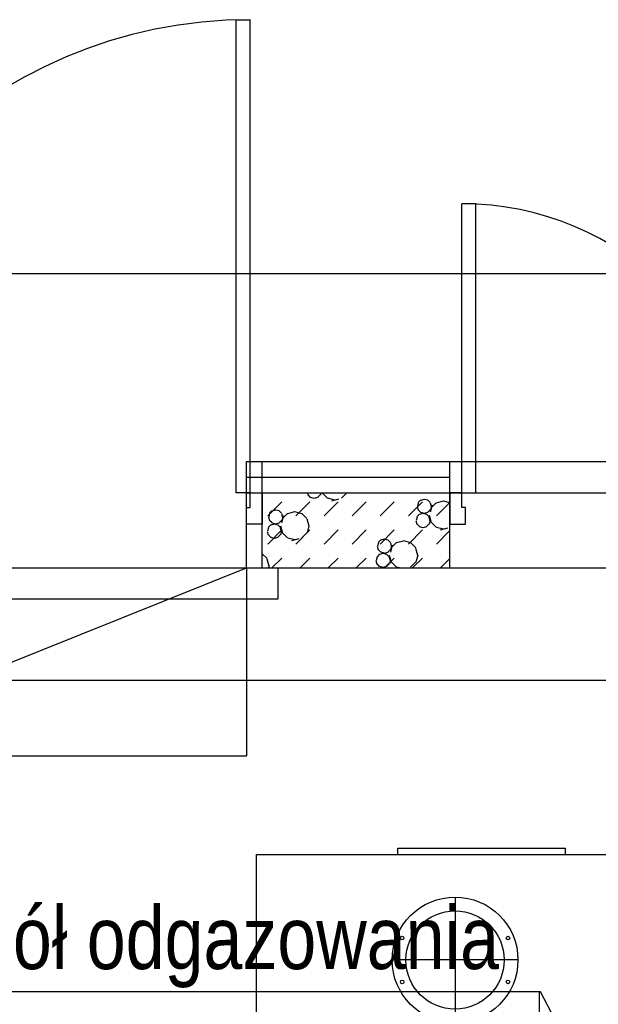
# Model space of a CAD drawing. Header units: millimetres. Extents: x 226749 to 325316, y -44191 to 40236.
# Tile 158 of 164: x 291353 to 293202, y 14746 to 17892. Entities that reach past the tile are written whole.
import ezdxf

# ---------------------------------------------------------------- set-up
doc = ezdxf.new("R2010")
doc.units = ezdxf.units.MM
doc.header["$LTSCALE"] = 100
doc.linetypes.add('CENTER', pattern=[7, 4, -1, 1, -1])
doc.linetypes.add('DASHDOT', pattern=[25.4, 12.7, -6.35, 0, -6.35])
doc.layers.add('KG_BuildingAxis', color=4, linetype='DASHDOT')
doc.layers.add('OPISY', color=7, linetype='Continuous')
doc.styles.add('wymiar', font='arial.ttf', dxfattribs={"width": 0.8})

msp = doc.modelspace()

# ---------------------------------------------------------------- linework, layer by layer
at = {"ltscale": 0.03}
for p, q in [((292045.43, 16380), (292045.43, 17892)), ((292045.43, 17892), (292090.43, 17892)), ((292090.43, 16380), (292090.43, 17892)), ((292766.43, 16380), (292766.43, 17304)), ((292811.43, 17304), (292766.43, 17304)), ((292811.43, 16380), (292811.43, 17304)), ((292090.43, 16380), (292045.43, 16380)), ((292090.43, 16333), (292090.43, 16380)), ((292090.43, 16380), (292128.43, 16380)), ((292128.43, 16380), (292128.43, 16280)), ((292766.43, 16380), (292728.43, 16380)), ((292728.43, 16380), (292728.43, 16280)), ((292766.43, 16333), (292766.43, 16380)), ((292766.43, 16380), (292811.43, 16380)), ((292078.43, 16280), (292078.43, 16333)), ((292078.43, 16333), (292090.43, 16333)), ((292778.43, 16333), (292766.43, 16333)), ((292778.43, 16280), (292778.43, 16333)), ((292128.43, 16280), (292078.43, 16280)), ((292728.43, 16280), (292778.43, 16280))]:
    msp.add_line(p, q, dxfattribs=at)
at = {"ltscale": 6}
for p, q in [((325315.93, 17080), (268778.43, 17080)), ((292128.43, 16480), (300578.43, 16480)), ((292128.43, 16380), (292128.43, 16480)), ((292128.43, 16380), (295588.43, 16380)), ((292128.43, 16140), (292128.43, 16380)), ((292128.43, 16140), (295348.43, 16140)), ((325315.93, 15780), (268778.43, 15780))]:
    msp.add_line(p, q, dxfattribs=at)
for p, q in [((292078.43, 16480), (292728.43, 16480)), ((292078.43, 16380), (292078.43, 16480)), ((292728.43, 16380), (292728.43, 16480)), ((292078.43, 16380), (292728.43, 16380)), ((292078.43, 16140), (292078.43, 16380)), ((292272.61, 16380), (292274.48, 16373.05)), ((292282.96, 16365.72), (292274.73, 16373.96)), ((292294.88, 16362.03), (292283.63, 16365.05)), ((292305.21, 16364.81), (292293.96, 16361.8)), ((292313.7, 16373.96), (292305.46, 16365.72)), ((292316.17, 16380), (292314.37, 16373.28)), ((292319.89, 16380), (292320.15, 16379.02)), ((292336.87, 16363.47), (292320.4, 16379.94)), ((292360.04, 16356.76), (292337.54, 16362.79)), ((292372.21, 16360.03), (292349.71, 16354)), ((292398.34, 16379.94), (292381.87, 16363.47)), ((292399.21, 16380), (292399.01, 16379.26)), ((292728.43, 16140), (292728.43, 16380)), ((292146.36, 16306.44), (292191.27, 16351.34)), ((292236.17, 16306.44), (292281.07, 16351.34)), ((292325.97, 16306.44), (292370.87, 16351.34)), ((292415.77, 16306.44), (292460.67, 16351.34)), ((292505.57, 16306.44), (292550.48, 16351.34)), ((292595.38, 16306.44), (292640.28, 16351.34)), ((292623.18, 16336.63), (292626.19, 16325.38)), ((292627.11, 16348.12), (292624.09, 16336.87)), ((292634.68, 16357.03), (292626.44, 16348.79)), ((292645.68, 16359.13), (292634.43, 16356.11)), ((292657.84, 16356.35), (292646.59, 16359.37)), ((292665.41, 16348.79), (292657.18, 16357.03)), ((292665.16, 16347.88), (292668.18, 16336.63)), ((292671.32, 16340.49), (292665.29, 16317.99)), ((292669.09, 16336.87), (292666.08, 16325.62)), ((292684.61, 16348.23), (292668.14, 16331.76)), ((292706.85, 16353.35), (292684.35, 16347.32)), ((292685.18, 16306.44), (292728.43, 16349.69)), ((292728.43, 16348.05), (292707.77, 16353.58)), ((292148.16, 16302.52), (292151.18, 16291.27)), ((292152.1, 16314.01), (292149.08, 16302.76)), ((292159.67, 16322.92), (292151.43, 16314.69)), ((292170.66, 16325.02), (292159.41, 16322.01)), ((292182.83, 16322.25), (292171.58, 16325.26)), ((292190.4, 16314.69), (292182.17, 16322.92)), ((292190.15, 16313.77), (292193.16, 16302.52)), ((292196.31, 16306.39), (292190.28, 16283.89)), ((292194.08, 16302.76), (292191.07, 16291.51)), ((292209.59, 16314.13), (292193.12, 16297.66)), ((292231.84, 16319.24), (292209.34, 16313.21)), ((292255.26, 16313.45), (292232.76, 16319.48)), ((292271.07, 16297.66), (292254.59, 16314.13)), ((292623.13, 16302.61), (292620.11, 16291.36)), ((292630.7, 16311.52), (292622.46, 16303.29)), ((292634.68, 16318.06), (292626.44, 16326.29)), ((292641.69, 16313.62), (292630.44, 16310.61)), ((292646.59, 16314.37), (292635.34, 16317.38)), ((292653.86, 16310.84), (292642.61, 16313.86)), ((292656.93, 16317.14), (292645.68, 16314.13)), ((292661.43, 16303.29), (292653.2, 16311.52)), ((292665.41, 16326.29), (292657.18, 16318.06)), ((292661.18, 16302.37), (292664.19, 16291.12)), ((292661.85, 16308.35), (292667.88, 16285.85)), ((292148.11, 16268.51), (292145.1, 16257.26)), ((292155.68, 16277.42), (292147.45, 16269.18)), ((292159.67, 16283.95), (292151.43, 16292.19)), ((292166.68, 16279.52), (292155.43, 16276.5)), ((292171.58, 16280.26), (292160.33, 16283.28)), ((292178.85, 16276.74), (292167.6, 16279.76)), ((292181.91, 16283.04), (292170.66, 16280.02)), ((292186.42, 16269.18), (292178.19, 16277.42)), ((292190.4, 16292.19), (292182.17, 16283.95)), ((292186.17, 16268.27), (292189.18, 16257.02)), ((292186.84, 16274.24), (292192.87, 16251.74)), ((292270.81, 16296.74), (292276.84, 16274.24)), ((292277.76, 16274.48), (292271.73, 16251.98)), ((292619.2, 16291.12), (292622.21, 16279.87)), ((292630.7, 16272.55), (292622.46, 16280.79)), ((292642.61, 16268.86), (292631.36, 16271.87)), ((292652.94, 16271.64), (292641.69, 16268.62)), ((292661.43, 16280.79), (292653.2, 16272.55)), ((292665.11, 16291.36), (292662.1, 16280.11)), ((292684.61, 16270.29), (292668.14, 16286.76)), ((292707.77, 16263.59), (292685.27, 16269.61)), ((292719.94, 16266.85), (292697.44, 16260.83)), ((292144.18, 16257.02), (292147.2, 16245.77)), ((292146.36, 16216.64), (292191.27, 16261.54)), ((292155.69, 16238.45), (292147.45, 16246.68)), ((292167.6, 16234.76), (292156.35, 16237.77)), ((292177.93, 16237.53), (292166.68, 16234.52)), ((292186.42, 16246.68), (292178.18, 16238.45)), ((292190.1, 16257.26), (292187.09, 16246)), ((292209.59, 16236.19), (292193.12, 16252.66)), ((292232.76, 16229.48), (292210.26, 16235.51)), ((292236.17, 16216.64), (292281.07, 16261.54)), ((292271.07, 16252.66), (292254.59, 16236.19)), ((292325.97, 16216.64), (292370.87, 16261.54)), ((292415.77, 16216.64), (292460.67, 16261.54)), ((292505.57, 16216.64), (292550.48, 16261.54)), ((292595.38, 16216.64), (292640.28, 16261.54)), ((292685.18, 16216.64), (292728.43, 16259.89)), ((292244.93, 16232.75), (292222.43, 16226.72)), ((292495.9, 16209.35), (292498.91, 16198.1)), ((292499.83, 16220.84), (292496.81, 16209.59)), ((292507.4, 16229.75), (292499.16, 16221.51)), ((292518.4, 16231.85), (292507.15, 16228.83)), ((292530.57, 16229.07), (292519.31, 16232.09)), ((292538.14, 16221.51), (292529.9, 16229.75)), ((292537.88, 16220.6), (292540.9, 16209.35)), ((292544.04, 16213.21), (292538.01, 16190.71)), ((292541.82, 16209.59), (292538.8, 16198.34)), ((292557.33, 16220.95), (292540.86, 16204.48)), ((292579.57, 16226.07), (292557.07, 16220.04)), ((292602.99, 16220.28), (292580.49, 16226.31)), ((292618.8, 16204.48), (292602.33, 16220.95)), ((292618.54, 16203.57), (292624.57, 16181.07)), ((292143.79, 16170.38), (292128.43, 16185.73)), ((292159.53, 16140), (292191.27, 16171.73)), ((292249.33, 16140), (292281.07, 16171.73)), ((292339.14, 16140), (292370.87, 16171.73)), ((292428.94, 16140), (292460.67, 16171.73)), ((292495.85, 16175.33), (292492.83, 16164.08)), ((292503.42, 16184.24), (292495.18, 16176.01)), ((292507.4, 16190.78), (292499.16, 16199.01)), ((292514.42, 16186.34), (292503.17, 16183.33)), ((292519.31, 16187.09), (292508.06, 16190.1)), ((292526.58, 16183.57), (292515.33, 16186.58)), ((292529.65, 16189.86), (292518.4, 16186.85)), ((292518.74, 16140), (292550.48, 16171.73)), ((292534.15, 16176.01), (292525.92, 16184.24)), ((292538.14, 16199.01), (292529.9, 16190.78)), ((292533.9, 16175.09), (292536.92, 16163.84)), ((292534.57, 16181.07), (292540.6, 16158.57)), ((292608.54, 16140), (292640.28, 16171.73)), ((292625.49, 16181.3), (292619.46, 16158.8)), ((292078.43, 16140), (292728.43, 16140)), ((292143.53, 16169.46), (292149.56, 16146.96)), ((292150.48, 16147.2), (292148.55, 16140)), ((292491.92, 16163.84), (292494.93, 16152.59)), ((292503.42, 16145.27), (292495.18, 16153.51)), ((292515.33, 16141.58), (292504.08, 16144.6)), ((292525.67, 16144.36), (292514.41, 16141.34)), ((292534.15, 16153.51), (292525.92, 16145.27)), ((292537.83, 16164.08), (292534.82, 16152.83)), ((292557.33, 16143.01), (292540.86, 16159.48)), ((292566.71, 16140), (292557.99, 16142.33)), ((292618.8, 16159.48), (292602.33, 16143.01)), ((292698.35, 16140), (292728.43, 16170.08))]:
    msp.add_line(p, q)
at = {"ltscale": 0.45}
msp.add_line((292078.43, 16430), (292728.43, 16430), dxfattribs=at)
at = {"linetype": 'Continuous'}
for p, q in [((288978.43, 16140), (292178.43, 16140)), ((292178.43, 16140), (292178.43, 16040)), ((292178.43, 16040), (288978.43, 16040))]:
    msp.add_line(p, q, dxfattribs=at)
at = {"ltscale": 25}
for p, q in [((290578.43, 15540), (292078.43, 16140)), ((292078.43, 16140), (292078.43, 15540)), ((289078.43, 15540), (292078.43, 15540))]:
    msp.add_line(p, q, dxfattribs=at)
at = {"color": 7, "linetype": 'Continuous'}
for p, q in [((292562.12, 15225), (292562.12, 15245)), ((292562.12, 15245), (293097.12, 15245)), ((293097.12, 15225), (293097.12, 15245)), ((292109.62, 14500), (292109.62, 15225)), ((292109.62, 15225), (293549.62, 15225))]:
    msp.add_line(p, q, dxfattribs=at)
at = {"color": 2, "linetype": 'CENTER'}
for p, q in [((292744.62, 15087.5), (292744.62, 14687.5)), ((292944.62, 14887.5), (292544.62, 14887.5))]:
    msp.add_line(p, q, dxfattribs=at)
at = {"color": 0, "linetype": 'CENTER'}
msp.add_line((293014.62, 11415), (293014.62, 14785), dxfattribs=at)
at = {"color": 7, "linetype": 'Continuous'}
for centre, radius in [((292744.62, 14887.5), 201), ((292744.62, 14887.5), 157), ((292575.55, 14957.53), 5.75), ((292913.69, 14957.53), 5.75), ((292575.55, 14817.47), 5.75), ((292913.69, 14817.47), 5.75)]:
    msp.add_circle(centre, radius, dxfattribs=at)
at = {"ltscale": 0.03}
for centre, radius, start, end in [((292090.43, 16380), 1512, 90, 180), ((292766.43, 16380), 924, 0, 90)]:
    msp.add_arc(centre, radius, start, end, dxfattribs=at)
at = {"layer": 'KG_BuildingAxis', "ltscale": 6}
for p, q in [((317515.93, 17080), (260978.43, 17080)), ((317515.93, 15780), (260978.43, 15780))]:
    msp.add_line(p, q, dxfattribs=at)
at = {"layer": 'OPISY', "color": 1}
for p, q in [((293018.01, 14785.37), (290805.38, 14785.37)), ((293648.82, 13589.56), (293018.01, 14785.37))]:
    msp.add_line(p, q, dxfattribs=at)

# ---------------------------------------------------------------- texts
at = {"layer": 'OPISY', "color": 1, "linetype": 'ByBlock', "style": 'wymiar', "width": 0.8}
msp.add_text('Zespół odgazowania', height=200, dxfattribs=at).set_placement((290834.93, 14858.52))

doc.saveas('drawing.dxf')
